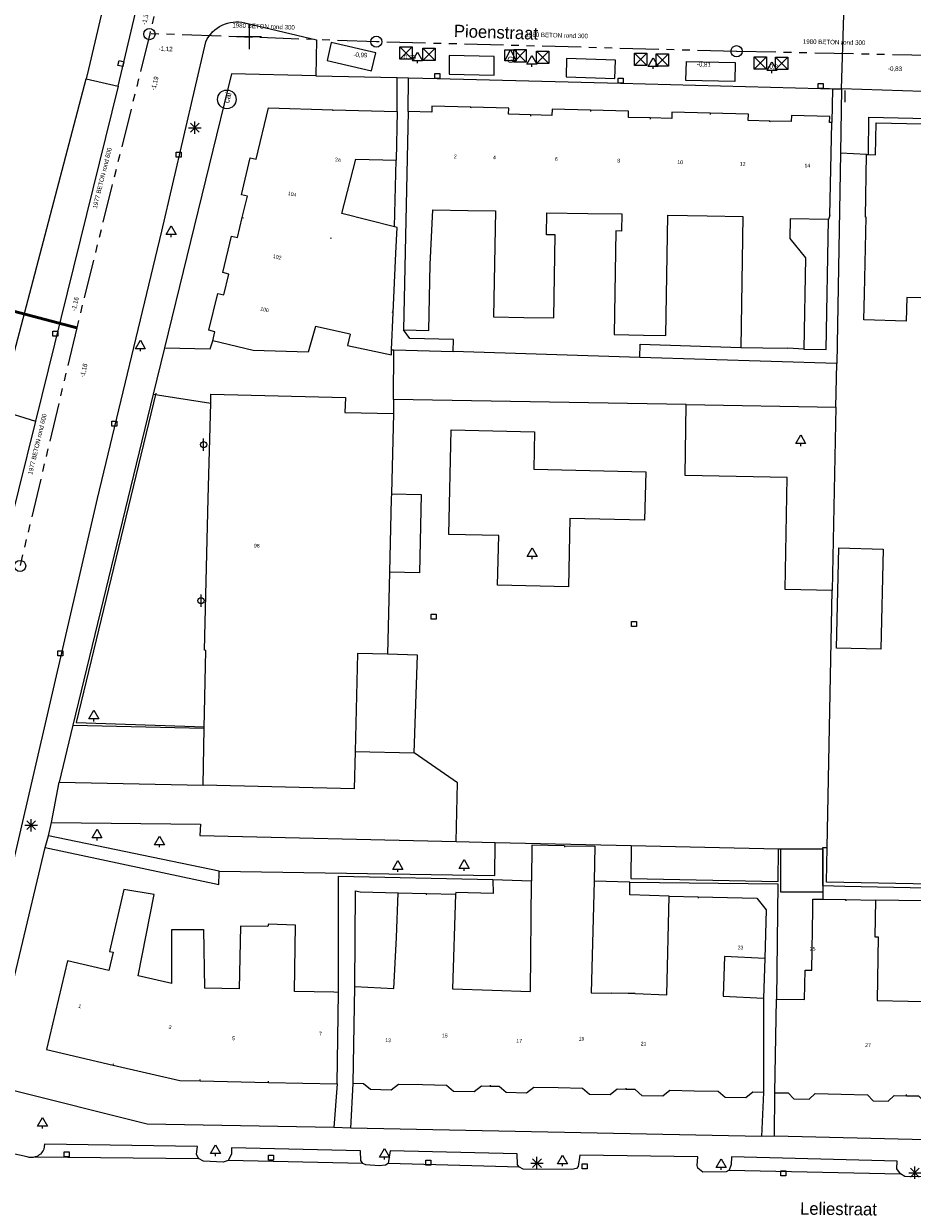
# Model space of a CAD drawing. Header units: millimetres. Extents: x 812 to 183790, y 13 to 580968.
# Tile 24 of 256: x 182670 to 182742, y 580443 to 580538. Entities that reach past the tile are written whole.
import ezdxf

# ---------------------------------------------------------------- set-up
doc = ezdxf.new("R2010")
doc.units = ezdxf.units.MM
doc.header["$LTSCALE"] = 5
for name, pattern in [('DGN1', [336.0003, 0, -336.0003]), ('DGN3', [672.0006, 448.0004, -224.0002]), ('PHANTOM2', [1.25, 0.625, -0.125, 0.125, -0.125, 0.125, -0.125])]:
    doc.linetypes.add(name, pattern=pattern)
for name, color, linetype, lineweight in [('(presentatie) Code LVGOHA (lijn of vlak) (zonder attributen) niet in de presentatietabel', 7, 'Continuous', 0), ('000 BOB begin', 252, 'Continuous', 13), ('000 BOB eind', 252, 'Continuous', 13), ('000 Onderhoud door derden', 252, 'Continuous', 53), ('000 Specificaties_S', 252, 'Continuous', 13), ('046 GEMENGD STELSEL', 252, 'PHANTOM2', 0), ('afsluitpaal', 252, 'Continuous', 9), ('beheer openbare ruimte groenbeheer', 252, 'Continuous', 9), ('beheer openbare ruimte wegbeheer', 252, 'Continuous', 9), ('boom', 252, 'Continuous', 9), ('cai-kast', 252, 'Continuous', 9), ('gasput', 252, 'Continuous', 9), ('Grens overig bouwwerk IMGEO uitbreiding populatie', 7, 'Continuous', 0), ('hek', 252, 'DGN3', 9), ('Hek overige scheiding', 252, 'Continuous', 9), ('hoofdgebouw', 252, 'Continuous', 9), ('huisnummerreeks BGT', 252, 'Continuous', 9), ('inspectie- rioolput', 252, 'Continuous', 9), ('kant verharding', 252, 'Continuous', 9), ('kolk', 252, 'Continuous', 9), ('lichtmast', 252, 'Continuous', 9), ('maaiveld', 6, 'Continuous', 0), ('openbaar ruimte label', 252, 'Continuous', 9), ('Scheiding draadraster lijn - uitbreiding populatie', 252, 'DGN3', 9), ('sluitlijn', 252, 'DGN3', 9), ('verkeersbord', 252, 'Continuous', 9)]:
    doc.layers.add(name, color=color, linetype=linetype, lineweight=lineweight)
for name, color, linetype, lineweight, true_color in [('dakrand', 1, 'Continuous', 0, 0xff0000), ('fietsenrek', 7, 'Continuous', 0, 0xe17000), ('scheidingsmuur', 1, 'DGN1', 13, 0xff0000)]:
    doc.layers.add(name, color=color, linetype=linetype, lineweight=lineweight, true_color=true_color)
doc.styles.add('Arial Narrow', font='Arial Narrow.shx')
doc.styles.add('Styledgn000', font='dgn000.shx')

# ---------------------------------------------------------------- blocks, each defined once
blk = doc.blocks.new('RIOOLP510')
at = {"layer": 'inspectie- rioolput', "color": 251, "linetype": 'Continuous', "lineweight": 0, "true_color": 0x696969}
blk.add_circle((0, 0), 0.9, dxfattribs=at)
blk = doc.blocks.new('SKOLK1465')
at = {"layer": 'kolk', "color": 251, "linetype": 'Continuous', "lineweight": 0, "true_color": 0x696969, "flags": 128}
blk.add_lwpolyline([(-0.2, 0.4), (0.2, 0.4), (0.2, 0), (-0.2, 0), (-0.2, 0.4)], dxfattribs=at)
blk = doc.blocks.new('HINDER394')
at = {"layer": 'afsluitpaal', "color": 251, "linetype": 'Continuous', "lineweight": 0, "true_color": 0x696969}
for p, q in [((-0.5, 0.5), (0.5, -0.5)), ((0.5, 0.5), (-0.5, -0.5))]:
    blk.add_line(p, q, dxfattribs=at)
at = {"layer": 'afsluitpaal', "color": 251, "linetype": 'Continuous', "lineweight": 0, "true_color": 0x696969, "flags": 128}
blk.add_lwpolyline([(-0.5, 0.5), (0.5, 0.5), (0.5, -0.5), (-0.5, -0.5), (-0.5, 0.5)], dxfattribs=at)
blk = doc.blocks.new('BOOM1203')
at = {"layer": 'boom', "color": 251, "linetype": 'Continuous', "lineweight": 0, "true_color": 0x696969}
blk.add_line((0, -0.433), (0, -0.233), dxfattribs=at)
at = {"layer": 'boom', "color": 251, "linetype": 'Continuous', "lineweight": 0, "true_color": 0x696969, "flags": 128}
blk.add_lwpolyline([(-0.4, -0.233), (0, 0.467), (0.4, -0.233), (-0.4, -0.233)], dxfattribs=at)
blk = doc.blocks.new('BOOM1214')
at = {"layer": 'boom', "color": 251, "linetype": 'Continuous', "lineweight": 0, "true_color": 0x696969}
blk.add_line((0, -0.433), (0, -0.233), dxfattribs=at)
at = {"layer": 'boom', "color": 251, "linetype": 'Continuous', "lineweight": 0, "true_color": 0x696969, "flags": 128}
blk.add_lwpolyline([(-0.4, -0.233), (0, 0.467), (0.4, -0.233), (-0.4, -0.233)], dxfattribs=at)
blk = doc.blocks.new('BOOM1233')
at = {"layer": 'boom', "color": 251, "linetype": 'Continuous', "lineweight": 0, "true_color": 0x696969}
blk.add_line((0, -0.433), (0, -0.233), dxfattribs=at)
at = {"layer": 'boom', "color": 251, "linetype": 'Continuous', "lineweight": 0, "true_color": 0x696969, "flags": 128}
blk.add_lwpolyline([(-0.4, -0.233), (0, 0.467), (0.4, -0.233), (-0.4, -0.233)], dxfattribs=at)
blk = doc.blocks.new('BOOM1269')
at = {"layer": 'boom', "color": 251, "linetype": 'Continuous', "lineweight": 0, "true_color": 0x696969}
blk.add_line((0, -0.433), (0, -0.233), dxfattribs=at)
at = {"layer": 'boom', "color": 251, "linetype": 'Continuous', "lineweight": 0, "true_color": 0x696969, "flags": 128}
blk.add_lwpolyline([(-0.4, -0.233), (0, 0.467), (0.4, -0.233), (-0.4, -0.233)], dxfattribs=at)
blk = doc.blocks.new('SKOLK1677')
at = {"layer": 'kolk', "color": 251, "linetype": 'Continuous', "lineweight": 0, "true_color": 0x696969, "flags": 128}
blk.add_lwpolyline([(-0.2, 0.4), (0.2, 0.4), (0.2, 0), (-0.2, 0), (-0.2, 0.4)], dxfattribs=at)
blk = doc.blocks.new('VERKB70')
at = {"layer": 'verkeersbord', "color": 251, "linetype": 'Continuous', "lineweight": 0, "true_color": 0x696969}
for p, q in [((0, 1), (0, -1)), ((-1, 0), (1, 0))]:
    blk.add_line(p, q, dxfattribs=at)
blk = doc.blocks.new('SKOLK1751')
at = {"layer": 'kolk', "color": 251, "linetype": 'Continuous', "lineweight": 0, "true_color": 0x696969, "flags": 128}
blk.add_lwpolyline([(-0.103, 0.435), (0.287, 0.343), (0.195, -0.046), (-0.195, 0.046), (-0.103, 0.435)], dxfattribs=at)
blk = doc.blocks.new('HINDER429')
at = {"layer": 'afsluitpaal', "color": 251, "linetype": 'Continuous', "lineweight": 0, "true_color": 0x696969}
for p, q in [((-0.5, 0.5), (0.5, -0.5)), ((0.5, 0.5), (-0.5, -0.5))]:
    blk.add_line(p, q, dxfattribs=at)
at = {"layer": 'afsluitpaal', "color": 251, "linetype": 'Continuous', "lineweight": 0, "true_color": 0x696969, "flags": 128}
blk.add_lwpolyline([(-0.5, 0.5), (0.5, 0.5), (0.5, -0.5), (-0.5, -0.5), (-0.5, 0.5)], dxfattribs=at)
blk = doc.blocks.new('HINDER432')
at = {"layer": 'afsluitpaal', "color": 251, "linetype": 'Continuous', "lineweight": 0, "true_color": 0x696969}
for p, q in [((-0.5, 0.5), (0.5, -0.5)), ((0.5, 0.5), (-0.5, -0.5))]:
    blk.add_line(p, q, dxfattribs=at)
at = {"layer": 'afsluitpaal', "color": 251, "linetype": 'Continuous', "lineweight": 0, "true_color": 0x696969, "flags": 128}
blk.add_lwpolyline([(-0.5, 0.5), (0.5, 0.5), (0.5, -0.5), (-0.5, -0.5), (-0.5, 0.5)], dxfattribs=at)
blk = doc.blocks.new('FIETSK102')
at = {"layer": 'fietsenrek', "color": 251, "linetype": 'Continuous', "lineweight": 0, "true_color": 0x696969}
blk.add_line((0, -0.5), (0, 0.5), dxfattribs=at)
blk.add_circle((0, 0), 0.25, dxfattribs=at)
blk = doc.blocks.new('SKOLK1810')
at = {"layer": 'kolk', "color": 251, "linetype": 'Continuous', "lineweight": 0, "true_color": 0x696969, "flags": 128}
blk.add_lwpolyline([(-0.2, 0.4), (0.2, 0.4), (0.2, 0), (-0.2, 0), (-0.2, 0.4)], dxfattribs=at)
blk = doc.blocks.new('RIOOLP671')
at = {"layer": 'inspectie- rioolput', "color": 251, "linetype": 'Continuous', "lineweight": 0, "true_color": 0x696969}
blk.add_circle((0, 0), 0.9, dxfattribs=at)
blk = doc.blocks.new('BOOM1644')
at = {"layer": 'boom', "color": 251, "linetype": 'Continuous', "lineweight": 0, "true_color": 0x696969}
blk.add_line((0, -0.433), (0, -0.233), dxfattribs=at)
at = {"layer": 'boom', "color": 251, "linetype": 'Continuous', "lineweight": 0, "true_color": 0x696969, "flags": 128}
blk.add_lwpolyline([(-0.4, -0.233), (0, 0.467), (0.4, -0.233), (-0.4, -0.233)], dxfattribs=at)
blk = doc.blocks.new('SKOLK2004')
at = {"layer": 'kolk', "color": 251, "linetype": 'Continuous', "lineweight": 0, "true_color": 0x696969, "flags": 128}
blk.add_lwpolyline([(-0.2, 0.4), (0.2, 0.4), (0.2, 0), (-0.2, 0), (-0.2, 0.4)], dxfattribs=at)
blk = doc.blocks.new('SKOLK2053')
at = {"layer": 'kolk', "color": 251, "linetype": 'Continuous', "lineweight": 0, "true_color": 0x696969, "flags": 128}
blk.add_lwpolyline([(-0.2, 0.4), (0.2, 0.4), (0.2, 0), (-0.2, 0), (-0.2, 0.4)], dxfattribs=at)
blk = doc.blocks.new('GASPT107')
at = {"layer": 'gasput', "color": 251, "linetype": 'Continuous', "lineweight": 0, "true_color": 0x696969, "flags": 128}
for points in [[(-0.45, 0.45), (0.45, 0.45), (0.45, -0.45), (-0.45, -0.45), (-0.45, 0.45)], [(-0.45, -0.45), (0, 0.45), (0.45, -0.45)]]:
    blk.add_lwpolyline(points, dxfattribs=at)
at = {"layer": 'gasput', "color": 251, "linetype": 'Continuous', "lineweight": 0, "true_color": 0x696969, "insert": (0, -0.615), "char_height": 0.5, "attachment_point": 8, "line_spacing_factor": 0.8, "style": 'Styledgn000'}
blk.add_mtext('{\\C251;G}', dxfattribs=at)
blk = doc.blocks.new('LANTP963')
at = {"layer": 'lichtmast', "color": 251, "linetype": 'Continuous', "lineweight": 0, "true_color": 0x696969}
for p, q in [((-0.5, 0), (0.5, 0.001)), ((0.354, -0.354), (-0.354, 0.354)), ((-0.354, -0.354), (0.354, 0.354)), ((0, -0.5), (0, 0.5))]:
    blk.add_line(p, q, dxfattribs=at)
blk = doc.blocks.new('BOOM1762')
at = {"layer": 'boom', "color": 251, "linetype": 'Continuous', "lineweight": 0, "true_color": 0x696969}
blk.add_line((0, -0.433), (0, -0.233), dxfattribs=at)
at = {"layer": 'boom', "color": 251, "linetype": 'Continuous', "lineweight": 0, "true_color": 0x696969, "flags": 128}
blk.add_lwpolyline([(-0.4, -0.233), (0, 0.467), (0.4, -0.233), (-0.4, -0.233)], dxfattribs=at)
blk = doc.blocks.new('BOOM1855')
at = {"layer": 'boom', "color": 251, "linetype": 'Continuous', "lineweight": 0, "true_color": 0x696969}
blk.add_line((0, -0.433), (0, -0.233), dxfattribs=at)
at = {"layer": 'boom', "color": 251, "linetype": 'Continuous', "lineweight": 0, "true_color": 0x696969, "flags": 128}
blk.add_lwpolyline([(-0.4, -0.233), (0, 0.467), (0.4, -0.233), (-0.4, -0.233)], dxfattribs=at)
blk = doc.blocks.new('SKOLK2644')
at = {"layer": 'kolk', "color": 251, "linetype": 'Continuous', "lineweight": 0, "true_color": 0x696969, "flags": 128}
blk.add_lwpolyline([(-0.2, 0.4), (0.2, 0.4), (0.2, 0), (-0.2, 0), (-0.2, 0.4)], dxfattribs=at)
blk = doc.blocks.new('LANTP1226')
at = {"layer": 'lichtmast', "color": 251, "linetype": 'Continuous', "lineweight": 0, "true_color": 0x696969}
for p, q in [((-0.5, 0), (0.5, 0.001)), ((0.354, -0.354), (-0.354, 0.354)), ((-0.354, -0.354), (0.354, 0.354)), ((0, -0.5), (0, 0.5))]:
    blk.add_line(p, q, dxfattribs=at)
blk = doc.blocks.new('HINDER579')
at = {"layer": 'afsluitpaal', "color": 251, "linetype": 'Continuous', "lineweight": 0, "true_color": 0x696969}
for p, q in [((-0.5, 0.5), (0.5, -0.5)), ((0.5, 0.5), (-0.5, -0.5))]:
    blk.add_line(p, q, dxfattribs=at)
at = {"layer": 'afsluitpaal', "color": 251, "linetype": 'Continuous', "lineweight": 0, "true_color": 0x696969, "flags": 128}
blk.add_lwpolyline([(-0.5, 0.5), (0.5, 0.5), (0.5, -0.5), (-0.5, -0.5), (-0.5, 0.5)], dxfattribs=at)
blk = doc.blocks.new('SKOLK2856')
at = {"layer": 'kolk', "color": 251, "linetype": 'Continuous', "lineweight": 0, "true_color": 0x696969, "flags": 128}
blk.add_lwpolyline([(-0.2, 0.4), (0.2, 0.4), (0.2, 0), (-0.2, 0), (-0.2, 0.4)], dxfattribs=at)
blk = doc.blocks.new('HINDER604')
at = {"layer": 'afsluitpaal', "color": 251, "linetype": 'Continuous', "lineweight": 0, "true_color": 0x696969}
for p, q in [((-0.5, 0.5), (0.5, -0.5)), ((0.5, 0.5), (-0.5, -0.5))]:
    blk.add_line(p, q, dxfattribs=at)
at = {"layer": 'afsluitpaal', "color": 251, "linetype": 'Continuous', "lineweight": 0, "true_color": 0x696969, "flags": 128}
blk.add_lwpolyline([(-0.5, 0.5), (0.5, 0.5), (0.5, -0.5), (-0.5, -0.5), (-0.5, 0.5)], dxfattribs=at)
blk = doc.blocks.new('BOOM2412')
at = {"layer": 'boom', "color": 251, "linetype": 'Continuous', "lineweight": 0, "true_color": 0x696969}
blk.add_line((0, -0.433), (0, -0.233), dxfattribs=at)
at = {"layer": 'boom', "color": 251, "linetype": 'Continuous', "lineweight": 0, "true_color": 0x696969, "flags": 128}
blk.add_lwpolyline([(-0.4, -0.233), (0, 0.467), (0.4, -0.233), (-0.4, -0.233)], dxfattribs=at)
blk = doc.blocks.new('BOOM2456')
at = {"layer": 'boom', "color": 251, "linetype": 'Continuous', "lineweight": 0, "true_color": 0x696969}
blk.add_line((0, -0.433), (0, -0.233), dxfattribs=at)
at = {"layer": 'boom', "color": 251, "linetype": 'Continuous', "lineweight": 0, "true_color": 0x696969, "flags": 128}
blk.add_lwpolyline([(-0.4, -0.233), (0, 0.467), (0.4, -0.233), (-0.4, -0.233)], dxfattribs=at)
blk = doc.blocks.new('LANTP1416')
at = {"layer": 'lichtmast', "color": 251, "linetype": 'Continuous', "lineweight": 0, "true_color": 0x696969}
for p, q in [((-0.5, 0), (0.5, 0.001)), ((0.354, -0.354), (-0.354, 0.354)), ((-0.354, -0.354), (0.354, 0.354)), ((0, -0.5), (0, 0.5))]:
    blk.add_line(p, q, dxfattribs=at)
blk = doc.blocks.new('HINDER631')
at = {"layer": 'afsluitpaal', "color": 251, "linetype": 'Continuous', "lineweight": 0, "true_color": 0x696969}
for p, q in [((-0.5, 0.5), (0.5, -0.5)), ((0.5, 0.5), (-0.5, -0.5))]:
    blk.add_line(p, q, dxfattribs=at)
at = {"layer": 'afsluitpaal', "color": 251, "linetype": 'Continuous', "lineweight": 0, "true_color": 0x696969, "flags": 128}
blk.add_lwpolyline([(-0.5, 0.5), (0.5, 0.5), (0.5, -0.5), (-0.5, -0.5), (-0.5, 0.5)], dxfattribs=at)
blk = doc.blocks.new('SKOLK3423')
at = {"layer": 'kolk', "color": 251, "linetype": 'Continuous', "lineweight": 0, "true_color": 0x696969, "flags": 128}
blk.add_lwpolyline([(-0.2, 0.4), (0.2, 0.4), (0.2, 0), (-0.2, 0), (-0.2, 0.4)], dxfattribs=at)
blk = doc.blocks.new('RIOOLP1102')
at = {"layer": 'inspectie- rioolput', "color": 251, "linetype": 'Continuous', "lineweight": 0, "true_color": 0x696969}
blk.add_circle((0, 0), 0.9, dxfattribs=at)
blk = doc.blocks.new('FIETSK227')
at = {"layer": 'fietsenrek', "color": 251, "linetype": 'Continuous', "lineweight": 0, "true_color": 0x696969}
blk.add_line((0, -0.5), (0, 0.5), dxfattribs=at)
blk.add_circle((0, 0), 0.25, dxfattribs=at)
blk = doc.blocks.new('BOOM2790')
at = {"layer": 'boom', "color": 251, "linetype": 'Continuous', "lineweight": 0, "true_color": 0x696969}
blk.add_line((0, -0.433), (0, -0.233), dxfattribs=at)
at = {"layer": 'boom', "color": 251, "linetype": 'Continuous', "lineweight": 0, "true_color": 0x696969, "flags": 128}
blk.add_lwpolyline([(-0.4, -0.233), (0, 0.467), (0.4, -0.233), (-0.4, -0.233)], dxfattribs=at)
blk = doc.blocks.new('BOOM2813')
at = {"layer": 'boom', "color": 251, "linetype": 'Continuous', "lineweight": 0, "true_color": 0x696969}
blk.add_line((0, -0.433), (0, -0.233), dxfattribs=at)
at = {"layer": 'boom', "color": 251, "linetype": 'Continuous', "lineweight": 0, "true_color": 0x696969, "flags": 128}
blk.add_lwpolyline([(-0.4, -0.233), (0, 0.467), (0.4, -0.233), (-0.4, -0.233)], dxfattribs=at)
blk = doc.blocks.new('BOOM2818')
at = {"layer": 'boom', "color": 251, "linetype": 'Continuous', "lineweight": 0, "true_color": 0x696969}
blk.add_line((0, -0.433), (0, -0.233), dxfattribs=at)
at = {"layer": 'boom', "color": 251, "linetype": 'Continuous', "lineweight": 0, "true_color": 0x696969, "flags": 128}
blk.add_lwpolyline([(-0.4, -0.233), (0, 0.467), (0.4, -0.233), (-0.4, -0.233)], dxfattribs=at)
blk = doc.blocks.new('BOOM2839')
at = {"layer": 'boom', "color": 251, "linetype": 'Continuous', "lineweight": 0, "true_color": 0x696969}
blk.add_line((0, -0.433), (0, -0.233), dxfattribs=at)
at = {"layer": 'boom', "color": 251, "linetype": 'Continuous', "lineweight": 0, "true_color": 0x696969, "flags": 128}
blk.add_lwpolyline([(-0.4, -0.233), (0, 0.467), (0.4, -0.233), (-0.4, -0.233)], dxfattribs=at)
blk = doc.blocks.new('BOOM2865')
at = {"layer": 'boom', "color": 251, "linetype": 'Continuous', "lineweight": 0, "true_color": 0x696969}
blk.add_line((0, -0.433), (0, -0.233), dxfattribs=at)
at = {"layer": 'boom', "color": 251, "linetype": 'Continuous', "lineweight": 0, "true_color": 0x696969, "flags": 128}
blk.add_lwpolyline([(-0.4, -0.233), (0, 0.467), (0.4, -0.233), (-0.4, -0.233)], dxfattribs=at)
blk = doc.blocks.new('RIOOLP1113')
at = {"layer": 'inspectie- rioolput', "color": 251, "linetype": 'Continuous', "lineweight": 0, "true_color": 0x696969}
blk.add_circle((0, 0), 0.9, dxfattribs=at)
blk = doc.blocks.new('SKOLK3572')
at = {"layer": 'kolk', "color": 251, "linetype": 'Continuous', "lineweight": 0, "true_color": 0x696969, "flags": 128}
blk.add_lwpolyline([(-0.2, 0.4), (0.2, 0.4), (0.2, 0), (-0.2, 0), (-0.2, 0.4)], dxfattribs=at)
blk = doc.blocks.new('HINDER697')
at = {"layer": 'afsluitpaal', "color": 251, "linetype": 'Continuous', "lineweight": 0, "true_color": 0x696969}
for p, q in [((-0.5, 0.5), (0.5, -0.5)), ((0.5, 0.5), (-0.5, -0.5))]:
    blk.add_line(p, q, dxfattribs=at)
at = {"layer": 'afsluitpaal', "color": 251, "linetype": 'Continuous', "lineweight": 0, "true_color": 0x696969, "flags": 128}
blk.add_lwpolyline([(-0.5, 0.5), (0.5, 0.5), (0.5, -0.5), (-0.5, -0.5), (-0.5, 0.5)], dxfattribs=at)
blk = doc.blocks.new('SKOLK3741')
at = {"layer": 'kolk', "color": 251, "linetype": 'Continuous', "lineweight": 0, "true_color": 0x696969, "flags": 128}
blk.add_lwpolyline([(-0.2, 0.4), (0.2, 0.4), (0.2, 0), (-0.2, 0), (-0.2, 0.4)], dxfattribs=at)
blk = doc.blocks.new('SKOLK3870')
at = {"layer": 'kolk', "color": 251, "linetype": 'Continuous', "lineweight": 0, "true_color": 0x696969, "flags": 128}
blk.add_lwpolyline([(-0.2, 0.4), (0.2, 0.4), (0.2, 0), (-0.2, 0), (-0.2, 0.4)], dxfattribs=at)
blk = doc.blocks.new('SKOLK3881')
at = {"layer": 'kolk', "color": 251, "linetype": 'Continuous', "lineweight": 0, "true_color": 0x696969, "flags": 128}
blk.add_lwpolyline([(-0.2, 0.4), (0.2, 0.4), (0.2, 0), (-0.2, 0), (-0.2, 0.4)], dxfattribs=at)
blk = doc.blocks.new('BOOM3180')
at = {"layer": 'boom', "color": 251, "linetype": 'Continuous', "lineweight": 0, "true_color": 0x696969}
blk.add_line((0, -0.433), (0, -0.233), dxfattribs=at)
at = {"layer": 'boom', "color": 251, "linetype": 'Continuous', "lineweight": 0, "true_color": 0x696969, "flags": 128}
blk.add_lwpolyline([(-0.4, -0.233), (0, 0.467), (0.4, -0.233), (-0.4, -0.233)], dxfattribs=at)
blk = doc.blocks.new('HINDER768')
at = {"layer": 'afsluitpaal', "color": 251, "linetype": 'Continuous', "lineweight": 0, "true_color": 0x696969}
for p, q in [((-0.5, 0.5), (0.5, -0.5)), ((0.5, 0.5), (-0.5, -0.5))]:
    blk.add_line(p, q, dxfattribs=at)
at = {"layer": 'afsluitpaal', "color": 251, "linetype": 'Continuous', "lineweight": 0, "true_color": 0x696969, "flags": 128}
blk.add_lwpolyline([(-0.5, 0.5), (0.5, 0.5), (0.5, -0.5), (-0.5, -0.5), (-0.5, 0.5)], dxfattribs=at)
blk = doc.blocks.new('BOOM3318')
at = {"layer": 'boom', "color": 251, "linetype": 'Continuous', "lineweight": 0, "true_color": 0x696969}
blk.add_line((0, -0.433), (0, -0.233), dxfattribs=at)
at = {"layer": 'boom', "color": 251, "linetype": 'Continuous', "lineweight": 0, "true_color": 0x696969, "flags": 128}
blk.add_lwpolyline([(-0.4, -0.233), (0, 0.467), (0.4, -0.233), (-0.4, -0.233)], dxfattribs=at)
blk = doc.blocks.new('SKOLK4246')
at = {"layer": 'kolk', "color": 251, "linetype": 'Continuous', "lineweight": 0, "true_color": 0x696969, "flags": 128}
blk.add_lwpolyline([(-0.2, 0.4), (0.2, 0.4), (0.2, 0), (-0.2, 0), (-0.2, 0.4)], dxfattribs=at)
blk = doc.blocks.new('SKOLK4262')
at = {"layer": 'kolk', "color": 251, "linetype": 'Continuous', "lineweight": 0, "true_color": 0x696969, "flags": 128}
blk.add_lwpolyline([(-0.2, 0.4), (0.2, 0.4), (0.2, 0), (-0.2, 0), (-0.2, 0.4)], dxfattribs=at)
blk = doc.blocks.new('BOOM3497')
at = {"layer": 'boom', "color": 251, "linetype": 'Continuous', "lineweight": 0, "true_color": 0x696969}
blk.add_line((0, -0.433), (0, -0.233), dxfattribs=at)
at = {"layer": 'boom', "color": 251, "linetype": 'Continuous', "lineweight": 0, "true_color": 0x696969, "flags": 128}
blk.add_lwpolyline([(-0.4, -0.233), (0, 0.467), (0.4, -0.233), (-0.4, -0.233)], dxfattribs=at)
blk = doc.blocks.new('LANTP1933')
at = {"layer": 'lichtmast', "color": 251, "linetype": 'Continuous', "lineweight": 0, "true_color": 0x696969}
for p, q in [((-0.5, 0), (0.5, 0.001)), ((0.354, -0.354), (-0.354, 0.354)), ((-0.354, -0.354), (0.354, 0.354)), ((0, -0.5), (0, 0.5))]:
    blk.add_line(p, q, dxfattribs=at)
blk = doc.blocks.new('CAITR286')
at = {"layer": 'cai-kast', "color": 251, "linetype": 'Continuous', "lineweight": 0, "true_color": 0x696969}
blk.add_circle((0.006, 0.023), 0.75, dxfattribs=at)
at = {"layer": 'cai-kast', "color": 251, "linetype": 'Continuous', "lineweight": 0, "true_color": 0x696969, "insert": (0.039, 0.155), "char_height": 0.5, "attachment_point": 5, "rotation": 75.74649, "line_spacing_factor": 0.8, "style": 'Styledgn000'}
blk.add_mtext('{\\C251;cai}', dxfattribs=at)
blk = doc.blocks.new('BOOM3710')
at = {"layer": 'boom', "color": 251, "linetype": 'Continuous', "lineweight": 0, "true_color": 0x696969}
blk.add_line((0, -0.433), (0, -0.233), dxfattribs=at)
at = {"layer": 'boom', "color": 251, "linetype": 'Continuous', "lineweight": 0, "true_color": 0x696969, "flags": 128}
blk.add_lwpolyline([(-0.4, -0.233), (0, 0.467), (0.4, -0.233), (-0.4, -0.233)], dxfattribs=at)

msp = doc.modelspace()

# ---------------------------------------------------------------- linework, layer by layer
at = {"layer": '(presentatie) Code LVGOHA (lijn of vlak) (zonder attributen) niet in de presentatietabel', "color": 251, "lineweight": 0, "true_color": 0x696969, "flags": 128}
msp.add_lwpolyline([(182680.714, 580508.469), (182674.313, 580481.991), (182684.623, 580481.643)], dxfattribs=at)
at = {"layer": '000 Onderhoud door derden', "flags": 128}
msp.add_lwpolyline([(182618.356, 580528.445), (182674.353, 580513.708)], dxfattribs=at)
at = {"layer": '046 GEMENGD STELSEL', "flags": 128}
for points in [[(182684.4, 580555.818), (182680.23, 580537.356)], [(182680.23, 580537.356), (182674.353, 580513.708)], [(182698.447, 580536.706), (182680.23, 580537.356)], [(182727.396, 580535.927), (182698.447, 580536.706)], [(182743.058, 580535.596), (182727.396, 580535.927)], [(182618.356, 580528.445), (182674.353, 580513.708)], [(182674.353, 580513.708), (182669.798, 580494.594)]]:
    msp.add_lwpolyline(points, dxfattribs=at)
at = {"layer": 'beheer openbare ruimte groenbeheer', "color": 251, "lineweight": 0, "true_color": 0x696969}
for points in [[(182707.968, 580469.683), (182707.998, 580472.343)], [(182718.938, 580472.088), (182718.889, 580469.427)], [(182730.738, 580469.207), (182730.784, 580471.812)], [(182685.812, 580470.019), (182707.968, 580469.683)], [(182718.889, 580469.427), (182730.738, 580469.207)]]:
    msp.add_lwpolyline(points, dxfattribs=at)
at = {"layer": 'beheer openbare ruimte wegbeheer', "color": 251, "lineweight": 0, "true_color": 0x696969}
for points in [[(182735.841, 580532.917), (182736.028, 580538.874)], [(182668.104, 580507.112), (182675.106, 580533.739)], [(182677.683, 580533.13), (182671.044, 580506.195)], [(182744, 580532.645), (182735.841, 580532.917)], [(182671.024, 580447.049), (182684.14, 580446.92)], [(182697.348, 580446.513), (182686.526, 580446.773)], [(182709.948, 580446.22), (182699.381, 580446.525)], [(182726.819, 580445.997), (182740.588, 580445.681)]]:
    msp.add_lwpolyline(points, dxfattribs=at)
at = {"layer": 'dakrand', "color": 251, "lineweight": 0, "true_color": 0x696969, "flags": 128}
for points in [[(182699.912, 580521.829), (182695.668, 580522.914), (182696.8, 580527.27), (182700.026, 580527.183)], [(182700.014, 580519.726), (182700.106, 580521.779), (182699.912, 580521.829)], [(182731.676, 580520.89), (182732.948, 580519.328), (182732.807, 580512)], [(182696.326, 580513.192), (182696.116, 580512.294), (182699.649, 580511.531), (182699.668, 580511.95)], [(182713.562, 580472.064), (182710.946, 580472.125), (182710.917, 580469.255)], [(182713.562, 580472.064), (182716.01, 580472.027), (182715.948, 580469.226)], [(182733.523, 580466.942), (182733.533, 580467.776), (182734.333, 580467.765)], [(182682.004, 580461.005), (182681.993, 580465.338), (182684.544, 580465.341), (182684.618, 580460.621)]]:
    msp.add_lwpolyline(points, dxfattribs=at)
at = {"layer": 'dakrand', "color": 251, "lineweight": 0, "true_color": 0x696969}
for points in [[(182699.801, 580514.939), (182700.014, 580519.726)], [(182699.668, 580511.95), (182699.801, 580514.939)], [(182732.807, 580512), (182731.529, 580512.077)], [(182700.07, 580464.699), (182700.205, 580468.285)], [(182734.333, 580467.765), (182736.101, 580467.741)], [(182718.691, 580460.187), (182717.38, 580460.208)], [(182719.26, 580460.178), (182718.691, 580460.187)]]:
    msp.add_lwpolyline(points, dxfattribs=at)
at = {"layer": 'Grens overig bouwwerk IMGEO uitbreiding populatie', "color": 251, "lineweight": 0, "true_color": 0x696969, "flags": 128}
msp.add_lwpolyline([(182738.992, 580487.87), (182735.43, 580487.958), (182735.63, 580496.016), (182739.192, 580495.927), (182738.992, 580487.87)], dxfattribs=at)
at = {"layer": 'Grens overig bouwwerk IMGEO uitbreiding populatie', "color": 251, "lineweight": 0, "true_color": 0x696969}
for points in [[(182730.958, 580468.349), (182730.958, 580471.808)], [(182734.341, 580468.35), (182730.958, 580468.349)]]:
    msp.add_lwpolyline(points, dxfattribs=at)
at = {"layer": 'hek', "color": 251, "linetype": 'DGN3', "lineweight": 0, "true_color": 0x696969}
msp.add_lwpolyline([(182736.133, 580531.855), (182736.126, 580532.789)], dxfattribs=at)
at = {"layer": 'Hek overige scheiding', "color": 251, "lineweight": 0, "true_color": 0x696969, "flags": 128}
msp.add_lwpolyline([(182681.419, 580512.1), (182685.086, 580512.018), (182685.29, 580512.66)], dxfattribs=at)
at = {"layer": 'Hek overige scheiding', "color": 251, "lineweight": 0, "true_color": 0x696969}
for points in [[(182699.811, 580507.938), (182699.843, 580511.945)], [(182719.635, 580511.328), (182704.626, 580511.807)], [(182734.332, 580468.861), (182734.337, 580471.729)], [(182707.808, 580469.342), (182710.917, 580469.255)], [(182718.834, 580469.13), (182715.948, 580469.226)]]:
    msp.add_lwpolyline(points, dxfattribs=at)
at = {"layer": 'hoofdgebouw', "color": 251, "lineweight": 0, "true_color": 0x696969, "flags": 128}
for points in [[(182687.667, 580522.587), (182688.08, 580524.3), (182687.59, 580524.41), (182688.31, 580527.38), (182688.79, 580527.26), (182689.78, 580531.39), (182694.945, 580531.245)], [(182706.027, 580531.459), (182702.91, 580531.54), (182702.9, 580531.04), (182701, 580531.09)], [(182710.845, 580530.834), (182709.08, 580530.88), (182709.09, 580531.38), (182706.027, 580531.459)], [(182715.658, 580531.21), (182712.57, 580531.29), (182712.55, 580530.79), (182710.845, 580530.834)], [(182720.447, 580530.585), (182718.71, 580530.63), (182718.72, 580531.13), (182715.658, 580531.21)], [(182725.278, 580530.96), (182722.2, 580531.04), (182722.19, 580530.54), (182720.447, 580530.585)], [(182730.066, 580530.335), (182728.34, 580530.38), (182728.36, 580530.88), (182725.278, 580530.96)], [(182735.05, 580530.21), (182734.88, 580530.21), (182734.89, 580530.71), (182731.81, 580530.79), (182731.8, 580530.29), (182730.066, 580530.335)], [(182738.56, 580527.624), (182738.617, 580530.184), (182747.165, 580529.992), (182747.151, 580529.353)], [(182737.69, 580516.44), (182737.83, 580522.6), (182737.77, 580522.6), (182737.86, 580527.64)], [(182686.58, 580518.03), (182686.09, 580518.15), (182686.8, 580521.09), (182687.28, 580520.98), (182687.667, 580522.587)], [(182702.78, 580518.79), (182702.989, 580523.191), (182705.809, 580523.144)], [(182705.809, 580523.144), (182708.012, 580523.107), (182707.869, 580514.593), (182710.306, 580514.552)], [(182710.306, 580514.552), (182712.711, 580514.512), (182712.823, 580521.178), (182712.125, 580521.19), (182712.155, 580522.964), (182715.455, 580522.909)], [(182715.455, 580522.909), (182718.182, 580522.863), (182718.159, 580521.49), (182717.692, 580521.498), (182717.553, 580513.165), (182719.93, 580513.125)], [(182719.93, 580513.125), (182721.719, 580513.095), (182721.881, 580522.757), (182725.05, 580522.703)], [(182725.05, 580522.703), (182727.914, 580522.655), (182727.738, 580512.141)], [(182734.79, 580522.423), (182731.703, 580522.474), (182731.676, 580520.89)], [(182700.62, 580513.54), (182702.66, 580513.5), (182702.78, 580518.79)], [(182770.07, 580519.37), (182769.73, 580519.38), (182769.57, 580511.98), (182761.46, 580512.17), (182761.55, 580515.67), (182741.089, 580516.144)], [(182685.29, 580512.66), (182685.46, 580513.39), (182684.98, 580513.51), (182685.69, 580516.48), (182686.18, 580516.36), (182686.58, 580518.03)], [(182741.089, 580516.144), (182741.029, 580514.25), (182737.624, 580514.359), (182737.69, 580516.44)], [(182696.326, 580513.192), (182693.549, 580513.827), (182692.972, 580511.75), (182688.546, 580511.888), (182685.29, 580512.66)], [(182685.122, 580507.661), (182685.14, 580508.37), (182695.95, 580508.11), (182695.92, 580506.91), (182699.81, 580506.82)], [(182684.599, 580481.528), (182684.72, 580487.78), (182684.62, 580487.79), (182684.929, 580499.999)], [(182699.34, 580487.46), (182696.92, 580487.52), (182696.732, 580479.649)], [(182696.732, 580479.649), (182696.66, 580476.65), (182684.51, 580476.93)], [(182707.767, 580460.46), (182710.827, 580460.362), (182710.917, 580469.255)], [(182715.948, 580469.226), (182715.704, 580460.234), (182717.38, 580460.208)], [(182680.58, 580468.15), (182678.14, 580468.55), (182676.99, 580463.57), (182677.28, 580463.5), (182676.94, 580462.04), (182673.6, 580462.82), (182671.92, 580455.68), (182677.28, 580454.44)], [(182704.801, 580468.182), (182704.578, 580460.562), (182707.767, 580460.46)], [(182719.26, 580460.178), (182721.8, 580460.087), (182721.976, 580468.013)], [(182724.312, 580467.96), (182729.038, 580467.852), (182729.786, 580466.925), (182729.673, 580463.013)], [(182738.566, 580467.701), (182738.518, 580464.755), (182738.799, 580464.75), (182738.716, 580459.62), (182741.209, 580459.579)], [(182730.603, 580459.746), (182732.873, 580459.709), (182732.911, 580462.073), (182733.444, 580462.064), (182733.523, 580466.942)], [(182689.716, 580465.573), (182687.531, 580465.607), (182687.4, 580460.578), (182684.618, 580460.621)], [(182695.026, 580460.288), (182691.869, 580460.355), (182691.954, 580465.69), (182689.77, 580465.776), (182689.716, 580465.573)], [(182696.72, 580460.74), (182699.852, 580460.585), (182700.07, 580464.699)], [(182741.209, 580459.579), (182743.365, 580459.544), (182743.443, 580464.322)], [(182729.673, 580463.013), (182726.423, 580463.166), (182726.321, 580459.966), (182729.572, 580459.813)], [(182677.28, 580454.44), (182682.64, 580453.2), (182684.282, 580453.165)], [(182702.145, 580452.84), (182700.21, 580452.88), (182699.63, 580452.42), (182697.96, 580452.46), (182697.41, 580452.94), (182696.58, 580452.96)], [(182707.605, 580452.715), (182706.89, 580452.73), (182706.31, 580452.28), (182704.64, 580452.31), (182704.08, 580452.8), (182702.145, 580452.84)], [(182713.06, 580452.595), (182711.1, 580452.64), (182710.52, 580452.18), (182708.88, 580452.22), (182708.32, 580452.7), (182707.605, 580452.715)], [(182718.53, 580452.475), (182717.81, 580452.49), (182717.23, 580452.03), (182715.58, 580452.07), (182715.02, 580452.55), (182713.06, 580452.595)], [(182723.99, 580452.35), (182722.05, 580452.39), (182721.47, 580451.94), (182719.81, 580451.97), (182719.25, 580452.46), (182718.53, 580452.475)], [(182729.57, 580452.23), (182728.72, 580452.25), (182728.14, 580451.79), (182726.49, 580451.82), (182725.93, 580452.31), (182723.99, 580452.35)], [(182730.48, 580452.21), (182731.56, 580452.19), (182732.02, 580451.72), (182733.23, 580451.69), (182733.71, 580452.14), (182735.815, 580452.09)], [(182735.815, 580452.09), (182737.92, 580452.04), (182738.38, 580451.57), (182739.59, 580451.54), (182740.07, 580451.99), (182741.055, 580451.97)], [(182741.055, 580451.97), (182742.04, 580451.95), (182742.5, 580451.48), (182743.7, 580451.45), (182744.18, 580451.9), (182746.29, 580451.85)]]:
    msp.add_lwpolyline(points, dxfattribs=at)
at = {"layer": 'hoofdgebouw', "color": 251, "lineweight": 0, "true_color": 0x696969}
for points in [[(182694.945, 580531.245), (182700.11, 580531.1)], [(182700.11, 580531.1), (182700.026, 580527.183)], [(182701, 580531.09), (182700.62, 580513.54)], [(182734.9, 580522.75), (182735.05, 580530.21)], [(182737.86, 580527.64), (182738, 580527.637)], [(182738, 580527.637), (182738.56, 580527.624)], [(182734.9, 580522.75), (182734.79, 580522.423)], [(182727.738, 580512.141), (182729.513, 580512.111)], [(182729.513, 580512.111), (182731.529, 580512.077)], [(182684.929, 580499.999), (182685.122, 580507.661)], [(182699.81, 580506.82), (182699.654, 580500.354)], [(182699.645, 580499.999), (182699.5, 580494.057)], [(182699.654, 580500.354), (182699.645, 580499.999)], [(182699.5, 580494.057), (182699.34, 580487.46)], [(182684.51, 580476.93), (182684.599, 580481.528)], [(182700.205, 580468.285), (182702.463, 580468.234)], [(182702.463, 580468.234), (182704.801, 580468.182)], [(182679.285, 580461.62), (182680.58, 580468.15)], [(182721.976, 580468.013), (182724.312, 580467.96)], [(182736.101, 580467.741), (182736.187, 580467.74)], [(182736.187, 580467.74), (182738.566, 580467.701)], [(182682.004, 580461.005), (182679.285, 580461.62)], [(182696.58, 580452.96), (182696.72, 580460.74)], [(182695.4, 580460.28), (182695.026, 580460.288)], [(182695.28, 580452.93), (182695.4, 580460.28)], [(182729.572, 580459.813), (182729.57, 580452.23)], [(182730.48, 580452.21), (182730.603, 580459.746)], [(182684.282, 580453.165), (182689.781, 580453.047)], [(182689.781, 580453.047), (182695.28, 580452.93)]]:
    msp.add_lwpolyline(points, dxfattribs=at)
at = {"layer": 'kant verharding', "color": 251, "lineweight": 0, "true_color": 0x696969, "flags": 128}
for points in [[(182677.452, 580543.668), (182675.287, 580534.505), (182675.106, 580533.739), (182677.683, 580533.13), (182683.054, 580555.852)], [(182738, 580527.637), (182738.04, 580530.66), (182743.93, 580530.5), (182744, 580532.645), (182744.07, 580534.8), (182748.4, 580534.7), (182748.27, 580530.42), (182760.92, 580530.14), (182761.05, 580534.39), (182759.28, 580534.45), (182749.2, 580534.68), (182748.4, 580534.7)], [(182700.11, 580531.1), (182700.124, 580533.832), (182701.04, 580533.811), (182703.34, 580533.76), (182718.08, 580533.37), (182734.16, 580532.96), (182734.87, 580532.94), (182735.128, 580532.934), (182735.841, 580532.917), (182735.751, 580527.745)], [(182737.86, 580527.64), (182735.751, 580527.745), (182735.457, 580510.843), (182719.635, 580511.328), (182719.643, 580512.394), (182727.738, 580512.141)], [(182732.807, 580512), (182734.601, 580511.966), (182734.79, 580522.423)], [(182699.668, 580511.95), (182699.843, 580511.945), (182704.626, 580511.807), (182704.634, 580512.771), (182701.123, 580512.851), (182700.62, 580513.54)], [(182758.556, 580490.854), (182770.45, 580490.608), (182773.997, 580490.539), (182774.465, 580507.882), (182772.309, 580505.616), (182770.936, 580505.728), (182770.853, 580501.719), (182767.189, 580501.8), (182767.257, 580503.881), (182753.876, 580504.194), (182753.599, 580490.955), (182753.172, 580470.554), (182752.867, 580470.559), (182752.731, 580468.783), (182734.642, 580469.131), (182734.697, 580471.926), (182735.094, 580492.592), (182731.304, 580492.672), (182731.481, 580501.67), (182723.283, 580501.831), (182723.351, 580507.543), (182699.811, 580507.938), (182699.81, 580506.82)], [(182668.104, 580507.112), (182671.044, 580506.195), (182668.31, 580495.165)], [(182713.887, 580492.883), (182708.188, 580493.012), (182708.278, 580497.01), (182704.28, 580497.1), (182704.468, 580505.498), (182711.165, 580505.348), (182711.099, 580502.345), (182720.096, 580502.145), (182720.009, 580498.246), (182714.011, 580498.381), (182713.887, 580492.883)], [(182699.654, 580500.354), (182702.053, 580500.296), (182701.899, 580493.999), (182699.5, 580494.057)], [(182695.28, 580452.93), (182695.016, 580449.405), (182680.026, 580449.694), (182668.797, 580452.503), (182667.668, 580454.558), (182671.82, 580471.916), (182685.791, 580468.952), (182685.809, 580469.867), (182685.812, 580470.019), (182672.093, 580472.876), (182672.317, 580473.94), (182684.311, 580473.81), (182684.242, 580472.897), (182704.86, 580472.416), (182704.972, 580477.114), (182701.474, 580479.531), (182701.739, 580487.401), (182699.34, 580487.46)], [(182734.341, 580471.808), (182734.341, 580471.933), (182734.697, 580471.926)], [(182695.4, 580460.28), (182695.411, 580469.631), (182707.808, 580469.342), (182707.837, 580468.223), (182704.832, 580468.316), (182704.801, 580468.182)], [(182696.72, 580460.74), (182696.76, 580468.436), (182697.129, 580468.354), (182700.205, 580468.285)], [(182721.976, 580468.013), (182718.814, 580468.113), (182718.834, 580469.13), (182730.726, 580469.003), (182730.603, 580459.746)]]:
    msp.add_lwpolyline(points, dxfattribs=at)
for points in [[(182667.035, 580461.271), (182676.03, 580499.999), (182681.194, 580521.492), (182684.738, 580536.716, -0.354581), (182687.873, 580538.244), (182693.628, 580536.852), (182693.564, 580533.979), (182686.8, 580534.13), (182681.419, 580512.1), (182680.509, 580508.377), (182678.463, 580500), (182674.048, 580481.757), (182672.94, 580477.181), (182684.51, 580476.93)], [(182742.464, 580445.442), (182740.94, 580445.471), (182740.588, 580445.681), (182740.291, 580446.094), (182740.303, 580446.704), (182726.992, 580447.061), (182726.981, 580446.452), (182726.819, 580445.997), (182726.562, 580445.85), (182724.681, 580445.835), (182724.281, 580446.148), (182724.234, 580446.352), (182724.298, 580447.062), (182714.796, 580447.195), (182714.676, 580446.282), (182714.521, 580446.132), (182714.163, 580446.037), (182710.25, 580446.062), (182709.948, 580446.22), (182709.8, 580446.426), (182709.766, 580447.291), (182699.554, 580447.539), (182699.381, 580446.525), (182699.175, 580446.377), (182698.666, 580446.336), (182697.6, 580446.407), (182697.348, 580446.513), (182697.2, 580446.771), (182697.165, 580447.534), (182686.8, 580447.784), (182686.79, 580447.276), (182686.526, 580446.773), (182686.117, 580446.628), (182684.543, 580446.709), (182684.14, 580446.92), (182683.995, 580447.279), (182684.057, 580447.888), (182671.76, 580448.073), (182671.701, 580447.668, -0.222261), (182671.024, 580447.049, -0.153373), (182670.372, 580447.051), (182669.146, 580447.332, -0.375046)]]:
    msp.add_lwpolyline(points, format="xyb", dxfattribs=at)
at = {"layer": 'kant verharding', "color": 251, "lineweight": 0, "true_color": 0x696969}
for points in [[(182698.058, 580534.376), (182698.389, 580535.818), (182694.806, 580536.642), (182694.475, 580535.2)], [(182707.916, 580535.514), (182704.286, 580535.593), (182704.285, 580534.113), (182707.907, 580534.021)], [(182713.694, 580533.887), (182717.612, 580533.768), (182717.675, 580535.237), (182713.738, 580535.366)], [(182727.284, 580535.034), (182727.251, 580533.514), (182723.334, 580533.588), (182723.366, 580535.116)]]:
    msp.add_lwpolyline(points, close=True, dxfattribs=at)
for points in [[(182693.564, 580533.979), (182700.124, 580533.832)], [(182701, 580531.09), (182701.04, 580533.811)], [(182735.128, 580532.934), (182735.05, 580530.21)], [(182699.912, 580521.829), (182700.026, 580527.183)], [(182723.351, 580507.543), (182735.378, 580507.341), (182735.457, 580510.843)], [(182735.378, 580507.341), (182735.094, 580492.592)], [(182674.048, 580481.757), (182684.599, 580481.528)], [(182696.732, 580479.649), (182701.474, 580479.531)], [(182704.86, 580472.416), (182707.998, 580472.343), (182718.938, 580472.088), (182730.784, 580471.812), (182730.958, 580471.808)], [(182734.341, 580468.861), (182736.119, 580468.832), (182753.159, 580468.469)], [(182742.331, 580467.652), (182738.566, 580467.701)], [(182729.673, 580463.013), (182729.572, 580459.813)], [(182729.57, 580452.23), (182729.413, 580448.693), (182696.386, 580449.375), (182696.58, 580452.96)], [(182751.63, 580451.73), (182751.464, 580448.217), (182730.453, 580448.715), (182730.48, 580452.21)]]:
    msp.add_lwpolyline(points, dxfattribs=at)
at = {"layer": 'maaiveld', "color": 251, "lineweight": 0, "true_color": 0x696969}
for points in [[(182730.958, 580471.808), (182734.341, 580471.808)], [(182734.341, 580471.808), (182734.341, 580468.861)], [(182734.341, 580468.861), (182734.341, 580468.35)]]:
    msp.add_lwpolyline(points, dxfattribs=at)
at = {"layer": 'Scheiding draadraster lijn - uitbreiding populatie', "color": 251, "lineweight": 0, "true_color": 0x696969}
msp.add_lwpolyline([(182680.509, 580508.377), (182685.122, 580507.661)], dxfattribs=at)
at = {"layer": 'scheidingsmuur', "color": 251, "lineweight": 0, "ltscale": 0.1, "true_color": 0x696969}
for points in [[(182694.945, 580531.245), (182694.725, 580520.952)], [(182706.027, 580531.459), (182705.809, 580523.144)], [(182715.658, 580531.21), (182715.455, 580522.909)], [(182725.278, 580530.96), (182725.05, 580522.703)], [(182730.066, 580530.335), (182729.513, 580512.111)], [(182687.667, 580522.587), (182694.725, 580520.952)], [(182694.725, 580520.952), (182700.014, 580519.726)], [(182702.463, 580468.234), (182702.145, 580452.84)], [(182724.312, 580467.96), (182723.99, 580452.35)], [(182736.187, 580467.74), (182735.815, 580452.09)], [(182689.781, 580453.047), (182689.716, 580465.573)], [(182707.605, 580452.715), (182707.767, 580460.46)], [(182718.53, 580452.475), (182718.691, 580460.187)], [(182741.055, 580451.97), (182741.209, 580459.579)]]:
    msp.add_lwpolyline(points, dxfattribs=at)
at = {"layer": 'scheidingsmuur', "color": 251, "lineweight": 0, "ltscale": 0.1, "true_color": 0x696969, "flags": 128}
for points in [[(182710.845, 580530.834), (182710.538, 580518.572), (182710.438, 580518.575), (182710.306, 580514.552)], [(182720.447, 580530.585), (182720.111, 580518.312), (182720.061, 580518.314), (182719.93, 580513.125)], [(182699.801, 580514.939), (182695.991, 580515.827), (182694.179, 580516.258), (182686.58, 580518.03)], [(182713.562, 580472.064), (182713.442, 580469.24), (182713.06, 580452.595)], [(182677.28, 580454.44), (182678.958, 580461.694), (182679.285, 580461.62)], [(182684.282, 580453.165), (182684.404, 580460.625), (182684.618, 580460.621)]]:
    msp.add_lwpolyline(points, dxfattribs=at)
at = {"layer": 'sluitlijn', "color": 251, "lineweight": 0, "true_color": 0x696969}
for points in [[(182672.317, 580473.94), (182672.94, 580477.181)], [(182671.82, 580471.916), (182672.093, 580472.876)], [(182734.341, 580468.35), (182734.333, 580467.765)], [(182696.386, 580449.375), (182695.016, 580449.405)], [(182730.453, 580448.715), (182729.413, 580448.693)]]:
    msp.add_lwpolyline(points, dxfattribs=at)

# ---------------------------------------------------------------- block references
at = {"color": 251, "linetype": 'Continuous', "lineweight": 0, "true_color": 0x696969, "xscale": 0.5, "yscale": 0.5}
for name, p in [('RIOOLP1102', (182680.202, 580537.325)), ('RIOOLP1113', (182698.442, 580536.717)), ('RIOOLP510', (182727.401, 580535.95)), ('RIOOLP671', (182669.802, 580494.565))]:
    msp.add_blockref(name, p, dxfattribs=at)
at = {"color": 251, "linetype": 'Continuous', "lineweight": 0, "true_color": 0x696969}
for name, p in [('VERKB70', (182688.209, 580537.125)), ('HINDER394', (182700.82, 580535.81)), ('BOOM1269', (182701.76, 580535.409)), ('HINDER768', (182702.68, 580535.69)), ('GASPT107', (182709.226, 580535.616)), ('HINDER579', (182710, 580535.58)), ('HINDER432', (182711.81, 580535.46)), ('SKOLK1751', (182677.864, 580534.762)), ('BOOM1203', (182710.95, 580535.14)), ('HINDER631', (182719.69, 580535.3)), ('BOOM1855', (182720.69, 580534.959)), ('HINDER604', (182721.43, 580535.24)), ('HINDER429', (182729.32, 580535.01)), ('BOOM1644', (182730.25, 580534.62)), ('HINDER697', (182731.03, 580534.97)), ('SKOLK3741', (182703.34, 580533.76)), ('SKOLK3870', (182718.08, 580533.37)), ('SKOLK3423', (182734.16, 580532.96)), ('CAITR286', (182686.415, 580532.057)), ('LANTP963', (182683.853, 580529.801)), ('SKOLK2644', (182682.548, 580527.437)), ('BOOM1762', (182681.939, 580521.44)), ('SKOLK4262', (182672.627, 580513.034)), ('BOOM2865', (182679.468, 580512.257)), ('SKOLK2053', (182677.372, 580505.803)), ('FIETSK102', (182684.556, 580504.317)), ('BOOM1214', (182732.558, 580504.633)), ('BOOM2790', (182710.961, 580495.545)), ('FIETSK227', (182684.35, 580491.774)), ('SKOLK3572', (182703.054, 580490.288)), ('SKOLK3881', (182719.148, 580489.698)), ('SKOLK2004', (182673.031, 580487.343)), ('BOOM2412', (182675.73, 580482.498)), ('LANTP1933', (182670.694, 580473.718)), ('BOOM3497', (182675.985, 580472.935)), ('BOOM3710', (182681.009, 580472.379)), ('BOOM2818', (182700.17, 580470.405)), ('BOOM2456', (182705.507, 580470.484)), ('BOOM3180', (182671.597, 580449.758)), ('SKOLK4246', (182673.545, 580447.048)), ('BOOM3318', (182685.508, 580447.548)), ('BOOM2813', (182699.088, 580447.265)), ('SKOLK1810', (182689.964, 580446.795)), ('SKOLK2856', (182702.634, 580446.383)), ('LANTP1416', (182711.358, 580446.555)), ('BOOM2839', (182713.399, 580446.734)), ('SKOLK1465', (182715.18, 580446.09)), ('BOOM1233', (182726.164, 580446.435)), ('LANTP1226', (182741.74, 580445.779)), ('SKOLK1677', (182731.152, 580445.531))]:
    msp.add_blockref(name, p, dxfattribs=at)

# ---------------------------------------------------------------- texts
at = {"layer": '000 BOB begin', "char_height": 0.36, "attachment_point": 5, "line_spacing_factor": 0.6, "style": 'Arial Narrow'}
for s, insert, rotation in [('-0,99', (182697.163, 580535.621), 357.70817), ('-0,81', (182724.772, 580534.858), 358.28113), ('-1,19', (182680.657, 580533.361), 76.20339), ('-0,83', (182740.139, 580534.512), 358.85408), ('-1,16', (182674.946, 580510.281), 76.77634)]:
    msp.add_mtext(s, dxfattribs=dict(at, insert=insert, rotation=rotation))
at = {"layer": '000 BOB eind', "char_height": 0.36, "attachment_point": 5, "line_spacing_factor": 0.6, "style": 'Arial Narrow'}
for s, insert, rotation in [('-1,35', (182679.914, 580538.628), 77.3493), ('-1,12', (182681.501, 580536.109), 357.70817), ('-0,99', (182701.061, 580535.442), 358.28113), ('-0,8', (182730.308, 580534.678), 358.85408), ('-1,16', (182674.25, 580515.624), 76.20339)]:
    msp.add_mtext(s, dxfattribs=dict(at, insert=insert, rotation=rotation))
at = {"layer": '000 Specificaties_S', "char_height": 0.36, "attachment_point": 5, "line_spacing_factor": 0.6, "style": 'Arial Narrow'}
for s, insert, rotation in [('1980 BETON rond 300', (182689.376, 580537.947), 357.95497), ('1980 BETON rond 300', (182712.949, 580537.233), 358.45858), ('1980 BETON rond 300', (182735.245, 580536.678), 358.78929), ('1977 BETON rond 600', (182676.401, 580525.751), 76.04348), ('1977 BETON rond 600', (182671.183, 580504.36), 76.59561)]:
    msp.add_mtext(s, dxfattribs=dict(at, insert=insert, rotation=rotation))
at = {"layer": 'huisnummerreeks BGT', "color": 251, "linetype": 'Continuous', "lineweight": 0, "true_color": 0x696969, "char_height": 0.3, "attachment_point": 5, "line_spacing_factor": 0.8, "style": 'Styledgn000'}
for s, insert, rotation in [('{\\C251;2a}', (182695.349, 580527.232), 358.4), ('{\\C251;2}', (182704.795, 580527.489), 358.6), ('{\\C251;4}', (182707.935, 580527.409), 358.5), ('{\\C251;6}', (182712.909, 580527.28), 358.5), ('{\\C251;8}', (182717.931, 580527.15), 358.5), ('{\\C251;10}', (182722.872, 580527.021), 358.5), ('{\\C251;12}', (182727.894, 580526.89), 358.5), ('{\\C251;14}', (182733.095, 580526.755), 358.6), ('{\\C251;104}', (182691.678, 580524.456), 346.4), ('{\\C251;102}', (182690.474, 580519.403), 346.4), ('{\\C251;100}', (182689.457, 580515.176), 346.6), ('{\\C251;98}', (182688.831, 580496.189), 358.6), ('{\\C251;23}', (182727.723, 580463.881), 358.7), ('{\\C251;25}', (182733.52, 580463.776), 359.2), ('{\\C251;1}', (182674.603, 580459.165), 347), ('{\\C251;3}', (182681.862, 580457.485), 347), ('{\\C251;7}', (182693.952, 580456.959), 358.8), ('{\\C251;15}', (182703.945, 580456.804), 358.8), ('{\\C251;5}', (182686.96, 580456.584), 359.1), ('{\\C251;13}', (182699.391, 580456.427), 358.7), ('{\\C251;17}', (182709.929, 580456.389), 358.2), ('{\\C251;19}', (182714.939, 580456.553), 358.7), ('{\\C251;21}', (182719.925, 580456.152), 357.9), ('{\\C251;27}', (182737.977, 580456.04), 358.6)]:
    msp.add_mtext(s, dxfattribs=dict(at, insert=insert, rotation=rotation))
at = {"layer": 'openbaar ruimte label', "color": 251, "linetype": 'Continuous', "lineweight": 0, "true_color": 0x696969, "char_height": 1, "attachment_point": 5, "line_spacing_factor": 0.8, "style": 'Styledgn000'}
for s, insert, rotation in [('{\\C251;Pioenstraat}', (182708.062, 580537.473), 358.2), ('{\\C251;Leliestraat}', (182735.599, 580442.869), 359.3)]:
    msp.add_mtext(s, dxfattribs=dict(at, insert=insert, rotation=rotation))

doc.saveas('drawing.dxf')
